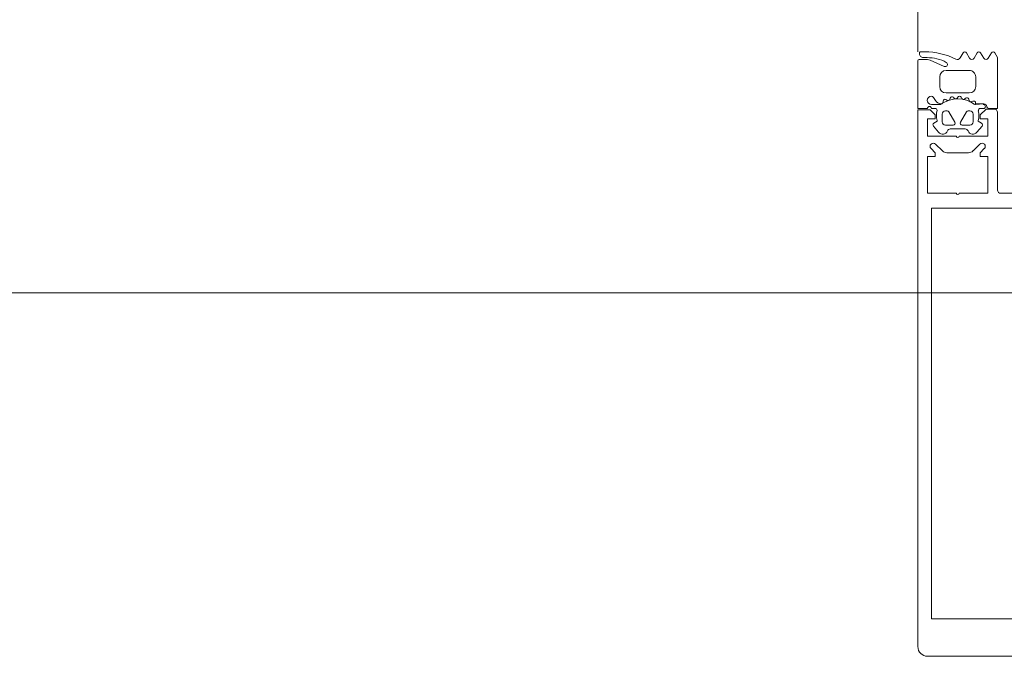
# Model space of a CAD drawing. Header units: centimetres. Extents: x -2424 to 2260, y -130 to 3012.
# Tile 44 of 81: x 475 to 491, y 1000 to 1010. Entities that reach past the tile are written whole.
import ezdxf

# ---------------------------------------------------------------- set-up
doc = ezdxf.new("R2010")
doc.units = ezdxf.units.CM
doc.linetypes.add('Długa kreska', pattern=[142.875, 95.25, -47.625])
for name, color, linetype, lineweight in [('A-DETL', 90, 'Continuous', 9), ('A-DETL-GENF', 92, 'Continuous', 13), ('A-GLAZ-CWMG', 51, 'Continuous', 9)]:
    doc.layers.add(name, color=color, linetype=linetype, lineweight=lineweight)

msp = doc.modelspace()

# ---------------------------------------------------------------- linework, layer by layer
at = {"layer": 'A-DETL', "color": 251, "linetype": 'Długa kreska', "lineweight": 9}
msp.add_line((1235.377, 1005.826), (294.377, 1005.826), dxfattribs=at)
at = {"layer": 'A-DETL-GENF', "color": 251, "lineweight": 9}
for p, q in [((489.421, 1009.576), (489.488, 1009.576)), ((489.397, 1009.456), (489.526, 1009.456)), ((489.401, 1009.546), (489.401, 1009.556)), ((489.522, 1009.486), (489.461, 1009.486)), ((489.567, 1009.447), (489.788, 1009.349)), ((490.034, 1009.481), (490.08, 1009.561)), ((490.132, 1009.561), (490.181, 1009.476)), ((490.252, 1009.476), (490.301, 1009.561)), ((490.353, 1009.561), (490.402, 1009.476)), ((490.473, 1009.476), (490.521, 1009.561)), ((489.817, 1009.286), (490.177, 1009.286)), ((489.717, 1009.036), (489.717, 1009.186)), ((490.277, 1009.186), (490.277, 1009.036)), ((489.65, 1008.817), (489.621, 1008.866)), ((489.77, 1008.813), (489.769, 1008.799)), ((489.829, 1008.825), (489.811, 1008.835)), ((490.177, 1008.936), (489.817, 1008.936)), ((489.879, 1008.856), (489.875, 1008.842)), ((489.943, 1008.854), (489.929, 1008.868)), ((490, 1008.871), (489.992, 1008.859)), ((490.061, 1008.852), (490.051, 1008.87)), ((490.12, 1008.854), (490.11, 1008.845)), ((490.175, 1008.82), (490.169, 1008.84)), ((490.231, 1008.808), (490.217, 1008.801)), ((489.587, 1008.756), (489.715, 1008.756)), ((489.647, 1008.696), (489.587, 1008.696)), ((489.807, 1008.656), (489.834, 1008.656)), ((490.159, 1008.656), (490.187, 1008.656)), ((490.413, 1008.696), (490.348, 1008.696)), ((489.757, 1008.486), (489.757, 1008.606)), ((489.86, 1008.641), (489.953, 1008.481)), ((490.041, 1008.481), (490.133, 1008.641)), ((490.237, 1008.606), (490.237, 1008.486)), ((490.617, 1008.636), (490.617, 1007.426)), ((489.7, 1008.324), (489.619, 1008.421)), ((489.927, 1008.436), (489.807, 1008.436)), ((490.112, 1008.376), (489.882, 1008.376)), ((490.187, 1008.436), (490.067, 1008.436)), ((490.375, 1008.422), (490.293, 1008.324)), ((489.759, 1008.035), (489.653, 1008.141)), ((490.341, 1008.141), (490.235, 1008.035)), ((490.164, 1008.006), (489.83, 1008.006)), ((489.377, 1001.176), (489.377, 1006.836)), ((489.587, 1001.176), (489.587, 1006.836)), ((489.377, 1001.708), (489.377, 1000.326)), ((489.527, 1000.176), (494.227, 1000.176))]:
    msp.add_line(p, q, dxfattribs=at)
at = {"layer": 'A-DETL-GENF', "color": 251, "lineweight": 9, "flags": 128}
for points in [[(489.527, 1008.696), (489.377, 1008.696), (489.377, 1009.436)], [(490.573, 1009.561), (490.617, 1009.486), (490.617, 1008.696), (490.481, 1008.696)], [(489.377, 1006.676), (489.377, 1006.996), (489.377, 1008.676), (489.567, 1008.676), (489.647, 1008.596), (489.647, 1008.536), (489.527, 1008.536), (489.527, 1008.266), (489.972, 1008.266)], [(490.022, 1008.266), (490.467, 1008.266), (490.467, 1008.536), (490.347, 1008.536), (490.347, 1008.596), (490.437, 1008.686), (490.567, 1008.686)], [(490.272, 1008.756), (490.402, 1008.766), (490.275, 1008.766), (490.275, 1008.781)], [(489.627, 1008.467), (489.677, 1008.496), (489.677, 1008.508)], [(490.317, 1008.508), (490.317, 1008.496), (490.367, 1008.467)], [(489.582, 1008.07), (489.647, 1008.006), (489.647, 1007.946), (489.527, 1007.946), (489.527, 1007.376), (489.972, 1007.376)], [(490.022, 1007.376), (490.467, 1007.376), (490.467, 1007.946), (490.347, 1007.946), (490.347, 1008.006), (490.411, 1008.07)], [(490.667, 1007.376), (490.757, 1007.376), (491.227, 1007.376)], [(489.587, 1006.676), (489.587, 1006.996), (489.587, 1007.146), (490.757, 1007.146), (492.997, 1007.146), (494.167, 1007.146), (494.167, 1006.996), (494.167, 1006.676)], [(489.587, 1001.708), (489.587, 1000.756), (494.167, 1000.756), (494.167, 1001.708)]]:
    msp.add_lwpolyline(points, dxfattribs=at)
at = {"layer": 'A-DETL-GENF', "color": 251, "lineweight": 9}
for centre, radius, start, end in [((489.421, 1009.556), 0.02, 89.9795, 180.0402), ((489.488, 1008.506), 1.07, 63.342, 90.0016), ((490.106, 1009.546), 0.03, 29.9986, 150.0058), ((490.327, 1009.546), 0.03, 29.9986, 150.0058), ((490.547, 1009.546), 0.03, 29.9986, 150.0058), ((489.397, 1009.436), 0.02, 90.0062, 179.9939), ((489.461, 1009.546), 0.06, 179.9899, 270.0124), ((489.522, 1008.856), 0.63, 61.9301, 90.0019), ((489.526, 1009.356), 0.1, 66.0084, 89.9977), ((489.991, 1009.507), 0.051, 243.3408, 328.1953), ((490.217, 1009.497), 0.041, 210.0007, 330.0037), ((490.437, 1009.497), 0.041, 210.0075, 329.997), ((489.817, 1009.186), 0.1, 90.0022, 180.0022), ((489.802, 1009.381), 0.035, 246.0038, 61.9274), ((490.177, 1009.186), 0.1, 0.0022, 90.0022), ((489.817, 1009.036), 0.1, 180.0022, 270.0022), ((490.177, 1009.036), 0.1, 270.0022, 0.0022), ((489.587, 1008.821), 0.065, 90.0022, 270.0022), ((489.587, 1008.846), 0.04, 29.996, 90.0022), ((489.736, 1008.867), 0.1, 210.0045, 269.1751), ((489.997, 1008.405), 0.44, 54.161, 125.0801), ((489.797, 1008.812), 0.0272, 60.0132, 176.9875), ((489.845, 1008.852), 0.0316, 240.0093, 341.9989), ((489.908, 1008.847), 0.03, 45.0028, 162.0031), ((489.966, 1008.876), 0.0316, 224.9932, 327.0127), ((490.025, 1008.855), 0.03, 30.0025, 147.0008), ((490.089, 1008.868), 0.0316, 210.0048, 311.9996), ((490.14, 1008.832), 0.03, 14.9977, 132.0051), ((490.204, 1008.828), 0.03, 195.0037, 296.9991), ((490.245, 1008.781), 0.03, 0.0134, 116.9932), ((489.557, 1008.696), 0.03, 0.0022, 180.0022), ((489.647, 1008.666), 0.03, 0.0207, 89.097), ((489.981, 1008.587), 0.314, 165.5001, 194.5043), ((489.715, 1008.806), 0.05, 270.0022, 305.0801), ((489.735, 1008.801), 0.0339, 269.1805, 356.9997), ((489.807, 1008.606), 0.05, 89.992, 180.0125), ((489.834, 1008.626), 0.03, 29.9958, 90.0143), ((490.159, 1008.626), 0.03, 89.9916, 150.0072), ((490.187, 1008.606), 0.05, 0.0113, 89.9932), ((490.272, 1008.786), 0.03, 234.161, 270.0022), ((490.012, 1008.587), 0.314, 345.5192, 13.1998), ((490.348, 1008.666), 0.03, 90.0022, 193.1998), ((490.394, 1008.723), 0.033, 305.0923, 90.0022), ((490.402, 1008.716), 0.05, 7.1759, 90.0111), ((490.481, 1008.726), 0.03, 187.1907, 269.9992), ((490.567, 1008.636), 0.05, 0, 90), ((489.642, 1008.441), 0.03, 120.0072, 219.9919), ((489.762, 1008.376), 0.08, 219.9989, 337.3866), ((489.807, 1008.486), 0.05, 179.9921, 270.0123), ((489.882, 1008.326), 0.05, 90.0026, 157.3798), ((489.927, 1008.466), 0.03, 269.9958, 30.0047), ((490.067, 1008.466), 0.03, 150.0049, 270.0035), ((490.112, 1008.326), 0.05, 22.6231, 90.0034), ((490.232, 1008.376), 0.08, 202.625, 319.9992), ((490.187, 1008.486), 0.05, 270.0114, 359.993), ((490.352, 1008.441), 0.03, 319.9909, 60.0039), ((489.997, 1008.271), 0.0256, 192.6804, 347.3196), ((489.617, 1008.106), 0.05, 45, 225), ((489.83, 1008.106), 0.1, 225, 270), ((490.164, 1008.106), 0.1, 270, 315), ((490.376, 1008.106), 0.05, 315, 135), ((490.667, 1007.426), 0.05, 180, 270), ((489.997, 1007.381), 0.0256, 192.6804, 347.3196), ((489.527, 1000.326), 0.15, 180, 270)]:
    msp.add_arc(centre, radius, start, end, dxfattribs=at)
at = {"layer": 'A-GLAZ-CWMG', "color": 251, "lineweight": 9}
msp.add_line((489.377, 1009.576), (489.377, 1013.376), dxfattribs=at)

doc.saveas('drawing.dxf')
